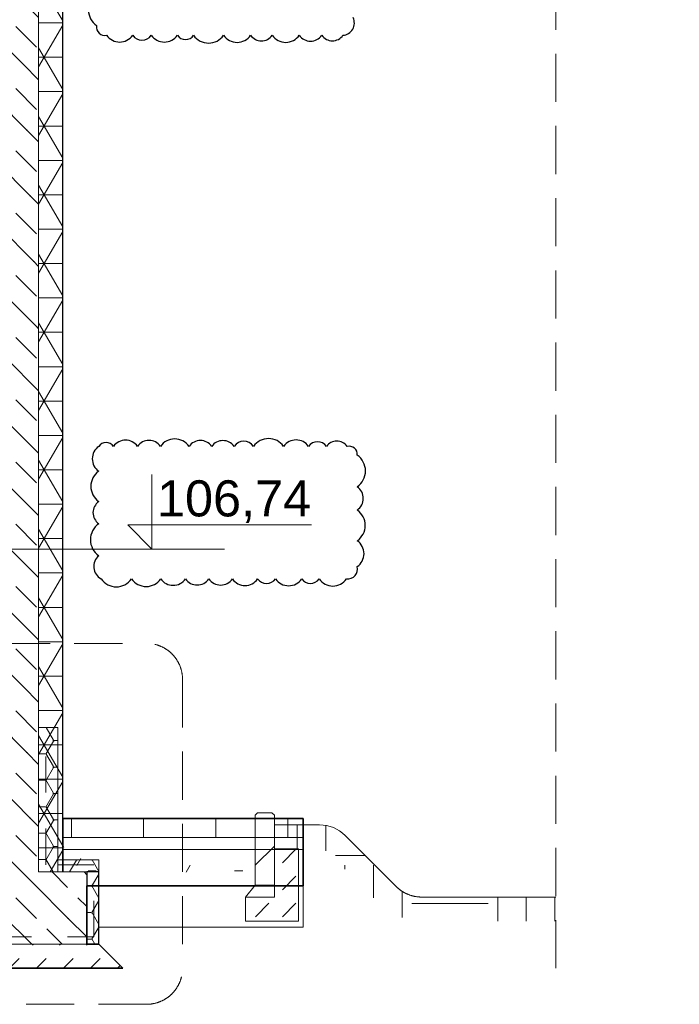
# Model space of a CAD drawing. Header units: millimetres. Extents: x -3176 to 162662, y -36434 to 57907.
# Tile 19 of 155: x 74274 to 77016, y -2650 to 1442. Entities that reach past the tile are written whole.
import ezdxf

# ---------------------------------------------------------------- set-up
doc = ezdxf.new("R2010")
doc.units = ezdxf.units.MM
doc.linetypes.add('1-Sheet - 32170-CIV-6170-DW-2035-015-02 - PRZEKROJE A-A - B-B$0$A_Dash_1_5mm', pattern=[30, 15, -15])
doc.linetypes.add('1-Sheet - 32170-CIV-6170-DW-2035-015-02 - PRZEKROJE A-A - B-B$0$A_Hidden_2_0mm', pattern=[30, 20, -10])
doc.layers.add('!20240904_UG_Rewizja C', color=6, linetype='Continuous', lineweight=30, plot=False)
for name, color, linetype, lineweight in [('!UG_kształtki', 10, 'Continuous', 30), ('!UG_Naw_N1', 112, 'Continuous', 30), ('!UG_wymiary', 7, 'Continuous', 5), ('1-Sheet - 32170-CIV-6170-DW-2035-015-02 - PRZEKROJE A-A - B-B$0$A-DETL', 8, 'Continuous', 0), ('1-Sheet - 32170-CIV-6170-DW-2035-015-02 - PRZEKROJE A-A - B-B$0$A-DETL-GENF', 8, 'Continuous', 0), ('1-Sheet - 32170-CIV-6170-DW-2035-015-02 - PRZEKROJE A-A - B-B$0$A-DETL-THIN', 8, 'Continuous', 0), ('1-Sheet - 32170-CIV-6170-DW-2035-015-02 - PRZEKROJE A-A - B-B$0$A-FLOR', 8, 'Continuous', 0), ('1-Sheet - 32170-CIV-6170-DW-2035-015-02 - PRZEKROJE A-A - B-B$0$A-FLOR-MCUT', 8, 'Continuous', 0), ('1-Sheet - 32170-CIV-6170-DW-2035-015-02 - PRZEKROJE A-A - B-B$0$A-FLOR-PATT', 8, 'Continuous', 0), ('1-Sheet - 32170-CIV-6170-DW-2035-015-02 - PRZEKROJE A-A - B-B$0$A-WALL', 8, 'Continuous', 0), ('1-Sheet - 32170-CIV-6170-DW-2035-015-02 - PRZEKROJE A-A - B-B$0$A-WALL-PATT', 8, 'Continuous', 0)]:
    doc.layers.add(name, color=color, linetype=linetype, lineweight=lineweight)
doc.styles.get("Standard").update_dxf_attribs({"font": 'arial.ttf'})
pattern_1 = [(0, (15908.844, 400), (81.28, 20.32), [3.353, -57.607, 3.353, -57.607, -325.12]), (0, (15908.844, 400), (81.28, 20.32), [-121.92, 3.353, -118.567, 3.353, -57.607, -142.24]), (0, (15908.844, 400), (81.28, 20.32), [-304.8, 3.353, -37.287, 3.353, -98.247]), (120, (15939.324, 410.16), (-58.237636, 60.230545), [3.353, -57.607, 3.353, -57.607, -325.12]), (120, (15939.324, 410.16), (-58.237636, 60.230545), [-121.92, 3.353, -118.567, 3.353, -57.607, -142.24]), (120, (15939.324, 410.16), (-58.237636, 60.230545), [-304.8, 3.353, -37.287, 3.353, -98.247]), (240, (15949.484, 450.8), (-23.042364, -80.550545), [3.353, -57.607, 3.353, -57.607, -325.12]), (240, (15949.484, 450.8), (-23.042364, -80.550545), [-121.92, 3.353, -118.567, 3.353, -57.607, -142.24]), (240, (15949.484, 450.8), (-23.042364, -80.550545), [-304.8, 3.353, -37.287, 3.353, -98.247])]
pattern_2 = [(0, (15908.844, 400), (9.525, 5.499), [6.35, -12.7]), (120, (15908.844, 400), (-9.5247737, 5.499392), [6.35, -12.7]), (60, (15908.844, 400), (0.0002263, 10.998392), [0, -12.7, 6.35, 0])]

# ---------------------------------------------------------------- blocks, each defined once
blk = doc.blocks.new('1-Sheet - 32170-CIV-6170-DW-2035-015-02 - PRZEKROJE A-A - B-B$0$A_Pavement_Edge - A_Pavement_Edge-980682-B2_SC_AA - Dep_PW')
at = {"layer": '1-Sheet - 32170-CIV-6170-DW-2035-015-02 - PRZEKROJE A-A - B-B$0$A-DETL-GENF'}
h = blk.add_hatch(dxfattribs=at)
h.set_pattern_fill('FP_17', color=256, style=0, pattern_type=2)
h.set_pattern_definition([(45, (15260.114, 400), (-10.606602, 10.606602), [])])
h.paths.add_polyline_path([(6883.66, -215.43), (6884.53, -215.43), (6884.53, -186.43), (6883.53, -185.43), (6877.53, -185.43), (6876.53, -186.43), (6876.53, -215.43)])
h = blk.add_hatch(dxfattribs=at)
h.set_pattern_fill('FP_18', color=256, style=0, pattern_type=2)
h.set_pattern_definition([(45, (15260.114, 400), (0, 11.226027), [7.938, -7.938])])
h.paths.add_polyline_path([(6894.53, -230.43), (6894.53, -200.43), (6884.53, -200.43), (6884.53, -220.43), (6872.53, -220.43), (6872.53, -230.43), (6883.66, -230.43)])
for p, q in [((6877.53, -185.43), (6876.53, -186.43)), ((6877.53, -185.43), (6876.53, -186.43)), ((6876.53, -186.43), (6876.53, -215.43)), ((6876.53, -215.43), (6876.53, -186.43)), ((6883.53, -185.43), (6877.53, -185.43)), ((6877.53, -185.43), (6883.53, -185.43)), ((6884.53, -186.43), (6883.53, -185.43)), ((6884.53, -186.43), (6883.53, -185.43)), ((6884.53, -200.43), (6884.53, -186.43)), ((6884.53, -186.43), (6884.53, -215.43)), ((6884.53, -215.43), (6884.53, -200.43)), ((6894.53, -200.43), (6884.53, -200.43)), ((6884.53, -200.43), (6884.53, -220.43)), ((6894.53, -200.43), (6884.53, -200.43)), ((6894.53, -230.43), (6894.53, -200.43)), ((6894.53, -230.43), (6894.53, -200.43)), ((6872.53, -220.43), (6876.53, -215.43)), ((6876.53, -215.43), (6884.53, -215.43)), ((6884.53, -215.43), (6876.53, -215.43)), ((6884.53, -215.43), (6884.53, -220.43)), ((6872.53, -220.43), (6872.53, -230.43)), ((6884.53, -220.43), (6872.53, -220.43)), ((6884.53, -220.43), (6872.53, -220.43)), ((6884.53, -220.43), (6872.53, -220.43)), ((6872.53, -220.43), (6872.53, -230.43)), ((6872.53, -230.43), (6894.53, -230.43)), ((6872.53, -230.43), (6894.53, -230.43))]:
    blk.add_line(p, q, dxfattribs=at)
blk = doc.blocks.new('1-Sheet - 32170-CIV-6170-DW-2035-015-02 - PRZEKROJE A-A - B-B')
at = {"layer": '1-Sheet - 32170-CIV-6170-DW-2035-015-02 - PRZEKROJE A-A - B-B$0$A-DETL-GENF'}
h = blk.add_hatch(dxfattribs=at)
h.set_pattern_fill('FP_14', color=8, style=0, pattern_type=2)
h.set_pattern_definition(pattern_2)
h.paths.add_polyline_path([(7443.26, -210), (7443.26, -150), (7435.26, -150), (7435.26, -210)])
h = blk.add_hatch(dxfattribs=at)
h.set_pattern_fill('FP_16', color=8, style=0, pattern_type=2)
h.set_pattern_definition([(0, (15908.844, 400), (31.75, 31.75), [31.75, -31.75]), (0, (15908.844, 411.906), (31.75, 31.75), [31.75, -31.75]), (0, (15908.844, 423.812), (31.75, 31.75), [31.75, -31.75]), (90, (15912.813, 427.78), (-31.75, 31.75), [31.75, -31.75]), (90, (15924.72, 427.78), (-31.75, 31.75), [31.75, -31.75]), (90, (15936.626, 427.78), (-31.75, 31.75), [31.75, -31.75])])
h.paths.add_polyline_path([(7603.82, -230.43), (7650.26, -230.43), (7650.26, -220.43), (7594.47, -220.43), (7590.59, -219.92), (7586.97, -218.42), (7583.86, -216.04), (7562.65, -194.82), (7559.54, -192.44), (7555.93, -190.94), (7552.04, -190.43), (7533.26, -190.43), (7533.26, -200.43), (7552.04, -200.43), (7553.34, -200.6), (7554.54, -201.1), (7555.58, -201.89), (7576.79, -223.11), (7580.58, -226.22), (7584.9, -228.53), (7589.59, -229.95), (7594.47, -230.43)])
h = blk.add_hatch(dxfattribs=at)
h.set_pattern_fill('FP_14', color=8, style=0, pattern_type=2)
h.set_pattern_definition(pattern_2)
h.paths.add_polyline_path([(7460.26, -210), (7460.26, -205), (7443.26, -205), (7443.26, -210)])
at = {"layer": '1-Sheet - 32170-CIV-6170-DW-2035-015-02 - PRZEKROJE A-A - B-B$0$A-FLOR-PATT', "lineweight": 9}
h = blk.add_hatch(dxfattribs=at)
h.set_pattern_fill('FP_10', color=256, style=0, pattern_type=2)
h.set_pattern_definition([(90, (15908.844, 400), (-30, 2e-15), [])])
h.paths.add_polyline_path([(7532.39, -195.73), (7545.26, -195.73), (7545.26, -187.73), (7445.26, -187.73), (7445.26, -195.73), (7530.69, -195.73)])
h = blk.add_hatch(dxfattribs=at)
h.set_pattern_fill('FP_9', color=256, style=0, pattern_type=2)
h.set_pattern_definition(pattern_1)
h.paths.add_polyline_path([(7525.26, -200.73), (7545.26, -200.73), (7545.26, -195.73), (7445.26, -195.73), (7445.26, -200.73)])
h = blk.add_hatch(dxfattribs=at)
h.set_pattern_fill('FP_9', color=256, style=0, pattern_type=2)
h.set_pattern_definition(pattern_1)
h.paths.add_polyline_path([(7532.39, -215.73), (7545.26, -215.73), (7545.26, -200.73), (7445.26, -200.73), (7445.26, -210), (7455.26, -210), (7455.26, -215.73), (7525.26, -215.73)])
h = blk.add_hatch(dxfattribs=at)
h.set_pattern_fill('FP_3', color=256, angle=45, style=0, pattern_type=2)
h.set_pattern_definition([(315, (15908.845, 400), (12.93157, 12.93157), [12.192, -6.096]), (315, (15922.053, 400), (12.93157, 12.93157), [20.32, 0, 0, 0])])
h.paths.add_polyline_path([(6995.26, -240), (6995.26, -210), (6370.26, -210), (6370.26, -240), (6960.99, -240)])
h.paths.add_polyline_path([(7455.26, -240), (7455.26, -210), (7415.26, -210), (7415.26, -240), (7443.26, -240)])
h = blk.add_hatch(dxfattribs=at)
h.set_pattern_fill('FP_8', color=256, angle=135, style=0, pattern_type=2)
h.set_pattern_definition([(45, (15908.845, 400), (-0.000707, 11.22532), [7.938, -7.938])])
h.paths.add_polyline_path([(6995.26, -250), (6995.26, -240), (6370.26, -240), (6370.26, -250), (6960.99, -250)])
h.paths.add_polyline_path([(7455.26, -250), (7455.26, -240), (7415.26, -240), (7415.26, -250), (7418.11, -250)])
h = blk.add_hatch(dxfattribs=at)
h.set_pattern_fill('FP_8', color=256, angle=135, style=0, pattern_type=2)
h.set_pattern_definition([(45, (15908.845, 400), (-0.000707, 11.22532), [7.938, -7.938])])
h.paths.add_polyline_path([(7470.26, -250), (7460.26, -240), (7455.26, -240), (7455.26, -250)])
at = {"layer": '1-Sheet - 32170-CIV-6170-DW-2035-015-02 - PRZEKROJE A-A - B-B$0$A-WALL-PATT', "lineweight": 9}
h = blk.add_hatch(dxfattribs=at)
h.set_pattern_fill('FP_3', color=256, angle=45, style=0, pattern_type=2)
h.set_pattern_definition([(315, (15908.845, 400), (12.93157, 12.93157), [12.192, -6.096]), (315, (15922.053, 400), (12.93157, 12.93157), [20.32, 0, 0, 0])])
h.paths.add_polyline_path([(7415.26, -210), (7435.26, -210), (7435.26, 275), (7415.26, 275), (7415.26, -207.42)])
h = blk.add_hatch(dxfattribs=at)
h.set_pattern_fill('FP_5', color=256, angle=90, style=0, pattern_type=2)
h.set_pattern_definition([(0, (15908.844, 400), (0, 14.287), []), (60, (15908.844, 400), (-12.372905, 7.1435), []), (120, (15908.844, 400), (-12.372905, -7.1435), [])])
h.paths.add_polyline_path([(7443.26, -210), (7445.26, -210), (7445.26, 275), (7435.26, 275), (7435.26, -210)])
h = blk.add_hatch(dxfattribs=at)
h.set_pattern_fill('FP_4', color=256, angle=90, style=0, pattern_type=2)
h.set_pattern_definition([(5e-14, (15908.844, 400), (9.525, 5.499), [6.35, -12.7]), (120, (15908.844, 400), (-9.5247737, 5.499392), [6.35, -12.7]), (60, (15908.844, 400), (0.0002263, 10.998392), [0, -12.7, 6.35, 0])])
h.paths.add_polyline_path([(7460.26, -240), (7460.26, -210), (7455.26, -210), (7455.26, -240)])
at = {"layer": '1-Sheet - 32170-CIV-6170-DW-2035-015-02 - PRZEKROJE A-A - B-B$0$A-DETL', "linetype": '1-Sheet - 32170-CIV-6170-DW-2035-015-02 - PRZEKROJE A-A - B-B$0$A_Hidden_2_0mm'}
for p, q in [((7650.26, -250), (7650.26, 150)), ((7360.08, -115), (7480.08, -115)), ((7495.08, -130), (7495.08, -250)), ((7480.08, -265), (7360.08, -265))]:
    blk.add_line(p, q, dxfattribs=at)
at = {"layer": '1-Sheet - 32170-CIV-6170-DW-2035-015-02 - PRZEKROJE A-A - B-B$0$A-DETL', "linetype": '1-Sheet - 32170-CIV-6170-DW-2035-015-02 - PRZEKROJE A-A - B-B$0$A_Dash_1_5mm'}
for p, q in [((7438.26, -207), (7438.26, -150)), ((7458.26, -207), (7438.26, -207)), ((7458.26, -237), (7458.26, -207)), ((6367.26, -237), (7458.26, -237))]:
    blk.add_line(p, q, dxfattribs=at)
at = {"layer": '1-Sheet - 32170-CIV-6170-DW-2035-015-02 - PRZEKROJE A-A - B-B$0$A-DETL'}
for p, q in [((7552.04, -190.43), (7533.26, -190.43)), ((7583.86, -216.04), (7562.65, -194.82)), ((7650.26, -220.43), (7594.47, -220.43))]:
    blk.add_line(p, q, dxfattribs=at)
at = {"layer": '1-Sheet - 32170-CIV-6170-DW-2035-015-02 - PRZEKROJE A-A - B-B$0$A-DETL', "linetype": '1-Sheet - 32170-CIV-6170-DW-2035-015-02 - PRZEKROJE A-A - B-B$0$A_Hidden_2_0mm'}
for centre, start, end in [((7480.08, -130), 0, 90), ((7594.47, -205.43), 225, 270), ((7480.08, -250), 270, 0)]:
    blk.add_arc(centre, 15, start, end, dxfattribs=at)
at = {"layer": '1-Sheet - 32170-CIV-6170-DW-2035-015-02 - PRZEKROJE A-A - B-B$0$A-DETL'}
blk.add_arc((7552.04, -205.43), 15, 45, 90, dxfattribs=at)
at = {"layer": '1-Sheet - 32170-CIV-6170-DW-2035-015-02 - PRZEKROJE A-A - B-B$0$A-DETL-THIN'}
for p, q in [((7443.26, -150), (7435.26, -150)), ((7435.26, -150), (7435.26, -210)), ((7443.26, -210), (7443.26, -150)), ((7460.26, -205), (7443.26, -205)), ((7443.26, -205), (7443.26, -210)), ((7460.26, -210), (7460.26, -205)), ((7435.26, -210), (7443.26, -210)), ((7443.26, -210), (7460.26, -210))]:
    blk.add_line(p, q, dxfattribs=at)
at = {"layer": '1-Sheet - 32170-CIV-6170-DW-2035-015-02 - PRZEKROJE A-A - B-B$0$A-FLOR', "lineweight": 35}
for p, q in [((7545.26, -187.73), (7445.26, -187.73)), ((7445.26, -187.73), (7445.26, -210)), ((7545.26, -215.73), (7545.26, -187.73)), ((7455.26, -240), (7455.26, -215.73)), ((7455.26, -215.73), (7545.26, -215.73)), ((6370.26, -250), (7455.26, -250))]:
    blk.add_line(p, q, dxfattribs=at)
at = {"layer": '1-Sheet - 32170-CIV-6170-DW-2035-015-02 - PRZEKROJE A-A - B-B$0$A-FLOR'}
blk.add_line((7545.26, -215.73), (7545.26, -233), dxfattribs=at)
at = {"layer": '1-Sheet - 32170-CIV-6170-DW-2035-015-02 - PRZEKROJE A-A - B-B$0$A-FLOR', "lineweight": 18}
blk.add_line((7460.26, -233), (7545.26, -233), dxfattribs=at)
at = {"layer": '1-Sheet - 32170-CIV-6170-DW-2035-015-02 - PRZEKROJE A-A - B-B$0$A-FLOR-MCUT'}
for p, q in [((7445.26, -195.73), (7545.26, -195.73)), ((7445.26, -200.73), (7545.26, -200.73)), ((7435.26, -210), (7455.26, -210)), ((7455.26, -240), (6370.26, -240))]:
    blk.add_line(p, q, dxfattribs=at)
at = {"layer": '1-Sheet - 32170-CIV-6170-DW-2035-015-02 - PRZEKROJE A-A - B-B$0$A-FLOR-MCUT', "lineweight": 35}
for p, q in [((7460.26, -240), (7455.26, -240)), ((7470.26, -250), (7460.26, -240)), ((7455.26, -250), (7470.26, -250))]:
    blk.add_line(p, q, dxfattribs=at)
at = {"layer": '1-Sheet - 32170-CIV-6170-DW-2035-015-02 - PRZEKROJE A-A - B-B$0$A-WALL'}
blk.add_line((7435.26, 532.56), (7435.26, -210), dxfattribs=at)
at = {"layer": '1-Sheet - 32170-CIV-6170-DW-2035-015-02 - PRZEKROJE A-A - B-B$0$A-WALL', "lineweight": 25}
for p, q in [((7445.26, -187.73), (7445.26, 532.56)), ((7460.26, -210), (7455.26, -210)), ((7455.26, -210), (7455.26, -215.73)), ((7460.26, -240), (7460.26, -210))]:
    blk.add_line(p, q, dxfattribs=at)
at = {"layer": '1-Sheet - 32170-CIV-6170-DW-2035-015-02 - PRZEKROJE A-A - B-B$0$A-DETL-GENF'}
blk.add_blockref('1-Sheet - 32170-CIV-6170-DW-2035-015-02 - PRZEKROJE A-A - B-B$0$A_Pavement_Edge - A_Pavement_Edge-980682-B2_SC_AA - Dep_PW', (648.73, 0), dxfattribs=at)

msp = doc.modelspace()

# ---------------------------------------------------------------- linework, layer by layer
at = {"layer": '!20240904_UG_Rewizja C'}
msp.add_lwpolyline([(74593, 1544.44, 0.5205671), (74593, 1417.01, 0.5205671), (74635.29, 1376.74, 0.5205671), (74743.42, 1376.74, 0.5205671), (74820.77, 1376.74, 0.5205671), (74929.45, 1376.74, 0.5205671), (74996.75, 1376.74, 0.5205671), (75121.51, 1376.74, 0.5205671), (75233.95, 1376.74, 0.5205671), (75323.14, 1376.74, 0.5205671), (75435.97, 1376.74, 0.5205671), (75529.78, 1376.74, 0.5205671), (75617.73, 1376.74, 0.5205671), (75660.23, 1450.07, 0.5205671)], format="xyb", dxfattribs=at)
msp.add_lwpolyline([(74602.39, -331.5, 0.5205671), (74602.39, -434.85, 0.5205671), (74602.39, -560.88, 0.5205671), (74602.39, -652.77, 0.5205671), (74602.39, -785.73, 0.5205671), (74612.16, -882.14, 0.5205671), (74739.08, -882.14, 0.5205671), (74860.2, -882.14, 0.5205671), (74963.09, -882.14, 0.5205671), (75060.16, -882.14, 0.5205671), (75158.27, -882.14, 0.5205671), (75263.02, -882.14, 0.5205671), (75337.09, -882.14, 0.5205671), (75446.75, -882.14, 0.5205671), (75518.4, -882.14, 0.5205671), (75632.76, -882.14, 0.5205671), (75677.13, -831.33, 0.5205671), (75677.13, -723.73, 0.5205671), (75677.13, -596.12, 0.5205671), (75677.13, -499.27, 0.5205671), (75677.13, -368.1, 0.5205671), (75634.69, -331.5, 0.5205671), (75549.21, -331.5, 0.5205671), (75474.26, -331.5, 0.5205671), (75370.93, -331.5, 0.5205671), (75245.85, -331.5, 0.5205671), (75165.09, -331.5, 0.5205671), (75072.36, -331.5, 0.5205671), (74977.92, -331.5, 0.5205671), (74858.9, -331.5, 0.5205671), (74763.69, -331.5, 0.5205671), (74663.91, -331.5, 0.5205671)], format="xyb", close=True, dxfattribs=at)
at = {"layer": '!UG_wymiary'}
msp.add_lwpolyline([(74823.54, -448.7), (74823.54, -758.24), (74723, -657.71), (75486.9, -657.71)], dxfattribs=at)
at = {"layer": '!UG_wymiary', "ltscale": 10}
msp.add_lwpolyline([(74113.15, -758.24), (75125.29, -758.24)], dxfattribs=at)

# ---------------------------------------------------------------- block references
at = {"layer": '!UG_kształtki', "xscale": 10, "yscale": 10, "zscale": 10}
msp.add_blockref('1-Sheet - 32170-CIV-6170-DW-2035-015-02 - PRZEKROJE A-A - B-B', (0, 0), dxfattribs=at)

# ---------------------------------------------------------------- texts
at = {"layer": '!UG_Naw_N1', "color": 0, "char_height": 150, "attachment_point": 1}
for s, insert, width in [('106,74', (74844.52, -472.57), 634.9934), ('\\pi-450,l600,t600;C.L.^I= -1,0 m', (1827.34, -784.93), 1572.7834), ('\\pi-450,l600,t600;C.L.^I= - 1,61 m', (1950.94, -1439.73), 1572.7834)]:
    msp.add_mtext(s, dxfattribs=dict(at, insert=insert, width=width))

doc.saveas('drawing.dxf')
